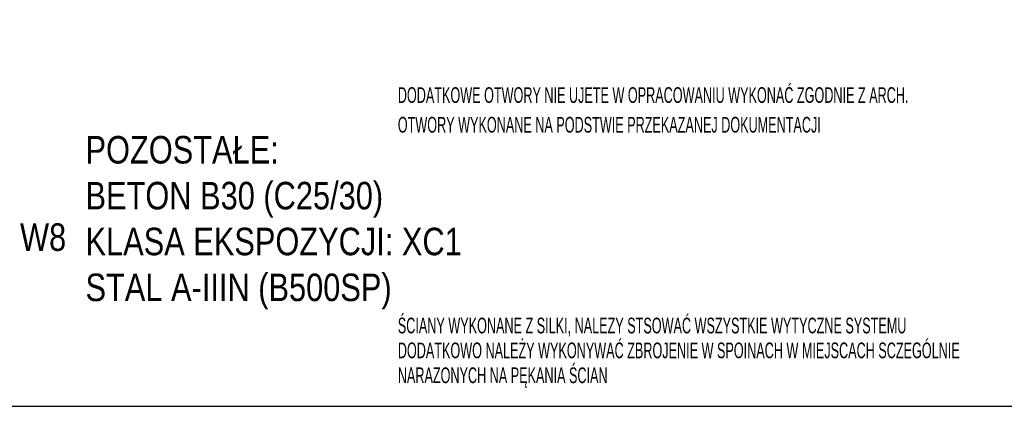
# Model space of a CAD drawing. Header units: millimetres. Extents: x -175722 to -110961, y 52375 to 104640.
# Tile 132 of 146: x -155803 to -154395, y 98750 to 99304. Entities that reach past the tile are written whole.
import ezdxf

# ---------------------------------------------------------------- set-up
doc = ezdxf.new("R2010")
doc.units = ezdxf.units.MM
doc.layers.add('1', color=7, linetype='Continuous')
doc.layers.add('BA_txg', color=3, linetype='Continuous')
doc.layers.add('K-Opisy', color=3, linetype='Continuous', lineweight=13)
doc.styles.add('STYL_R', font='arial.ttf')

msp = doc.modelspace()

# ---------------------------------------------------------------- linework, layer by layer
at = {"layer": '1', "color": 32}
msp.add_lwpolyline([(-157259.65197, 98750.46147), (-153159.65197, 98750.46147), (-153159.65197, 101620.46147), (-157259.65197, 101620.46147)], close=True, dxfattribs=at)

# ---------------------------------------------------------------- texts
at = {"layer": 'BA_txg', "width": 0.6}
for s, p in [('DODATKOWE OTWORY NIE UJETE W OPRACOWANIU WYKONAĆ ZGODNIE Z ARCH.', (-155261.87863, 99184.66208)), ('OTWORY WYKONANE NA PODSTWIE PRZEKAZANEJ DOKUMENTACJI', (-155261.87863, 99142.16436)), ('ŚCIANY WYKONANE Z SILKI, NALEZY STSOWAĆ WSZYSTKIE WYTYCZNE SYSTEMU', (-155261.87863, 98854.85308)), ('DODATKOWO NALEŻY WYKONYWAĆ ZBROJENIE W SPOINACH W MIEJSCACH SCZEGÓLNIE', (-155261.87863, 98819.26425)), ('NARAZONYCH NA PĘKANIA ŚCIAN', (-155261.87863, 98783.67542))]:
    msp.add_text(s, height=22.5, dxfattribs=at).set_placement(p)
at = {"layer": 'K-Opisy', "char_height": 39.375, "width": 718.1924606, "attachment_point": 1, "style": 'STYL_R'}
for s, insert in [('{\\fArial|b0|i0|c238|p34;\\W0.8;FUNDAMENTY I ŚCIANY FUNDAMENTOWE:\\PBETON B30 (C25/30) zalecane W8\\PKLASA EKSPOZYCJI: XC2}', (-156428.12259, 99143.56516)), ('{\\fArial|b0|i0|c238|p34;\\W0.8;\\PPOZOSTAŁE:\\PBETON B30 (C25/30) \\PKLASA EKSPOZYCJI: XC1\\PSTAL A-IIIN (B500SP)}', (-155708.39821, 99202.95887))]:
    msp.add_mtext(s, dxfattribs=dict(at, insert=insert))

doc.saveas('drawing.dxf')
